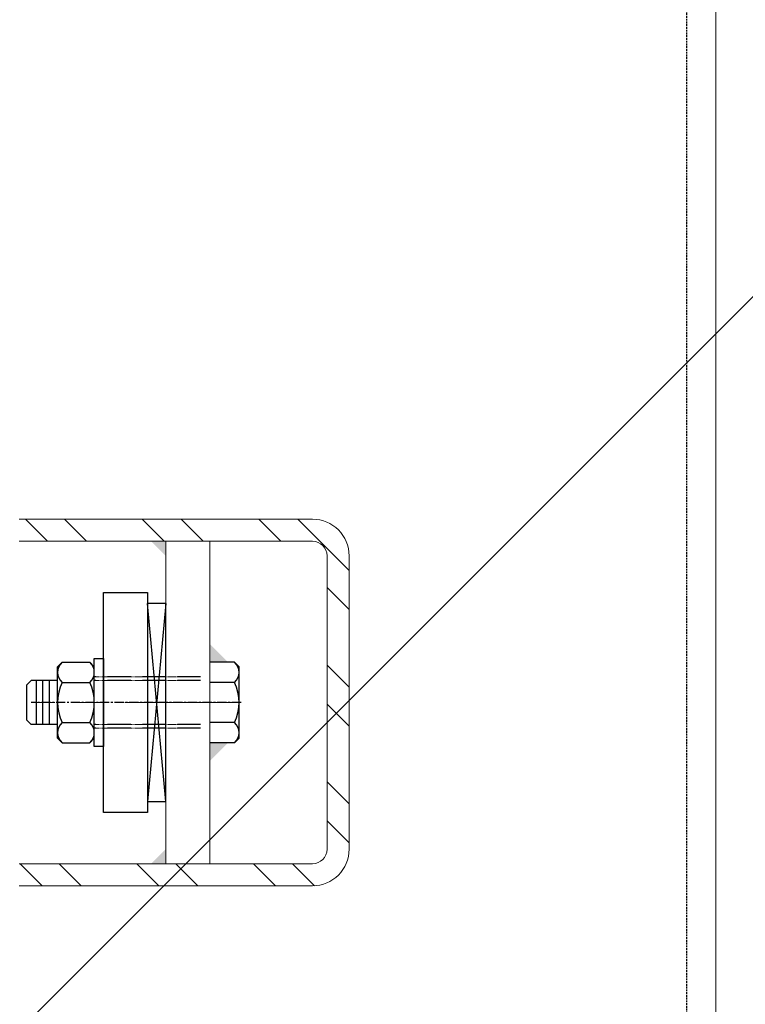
# Model space of a CAD drawing. Header units: inches. Extents: x -647532 to 3008597, y -136987 to 2557681.
# Tile 35 of 153: x 50256 to 50454, y 32480 to 32749. Entities that reach past the tile are written whole.
import ezdxf
from ezdxf import colors
from ezdxf.entities.mleader import LeaderData, LeaderLine
from ezdxf.enums import TextEntityAlignment as Align
from ezdxf.math import Vec2, Vec3

# ---------------------------------------------------------------- set-up
doc = ezdxf.new("R2010")
doc.units = ezdxf.units.IN
doc.header["$MEASUREMENT"] = 0
for name, pattern in [('a_base _85_a_base _85_WEST PTB LVL 2 - FACADE$0$CENTER', [50.8, 31.75, -6.35, 6.35, -6.35]), ('a_base _85_a_base _85_WEST PTB LVL 2 - FACADE$0$DASHED', [0.75, 0.5, -0.25]), ('a_base _85_a_base _85_WEST PTB LVL 2 - FACADE$0$HIDDEN', [0.375, 0.25, -0.125]), ('BIAL-IT1I-KGD-001-IN-DWG-141 LEVEL 2 - OVERALL FIRE EXIT PLAN$0$CENTER', [2, 1.25, -0.25, 0.25, -0.25]), ('BIAL-IT1I-KGD-001-IN-DWG-141 LEVEL 2 - OVERALL FIRE EXIT PLAN$0$DASHED', [0.75, 0.5, -0.25]), ('BIAL-IT1I-KGD-001-IN-DWG-141 LEVEL 2 - OVERALL FIRE EXIT PLAN$0$HIDDEN', [9.525, 6.35, -3.175])]:
    doc.linetypes.add(name, pattern=pattern)
doc.layers.add('ARCH', color=8, linetype='Continuous')
for name, color, linetype, lineweight in [('FURN', 8, 'Continuous', 5), ('FURN-HATCH', 8, 'Continuous', 5), ('HAT', 8, 'Continuous', 5), ('YD-EXTERNAL 1', 8, 'Continuous', 5), ('YD-EXTERNAL 4', 8, 'Continuous', 5)]:
    doc.layers.add(name, color=color, linetype=linetype, lineweight=lineweight)
doc.styles.add('ARIAL', font='arial.ttf')
doc.styles.get("Standard").update_dxf_attribs({"font": 'arial.ttf'})

# ---------------------------------------------------------------- blocks, each defined once
blk = doc.blocks.new('BIAL-IT1I-KGD-001-IN-DWG-141 LEVEL 2 - OVERALL FIRE EXIT PLAN$0$CW LAYOUT')
for p, q in [((112, 408.76), (7888, 408.76)), ((3950, 294.75), (3964.01, 308.76)), ((4040, 308.76), (3960, 308.76)), ((3968.62, 302.76), (3974.62, 308.76)), ((3989.83, 302.76), (3995.83, 308.76)), ((4000.43, 302.76), (4006.43, 308.76)), ((4021.65, 302.76), (4027.65, 308.76)), ((4032.25, 302.76), (4038.25, 308.76)), ((4040, 302.76), (3960, 302.76)), ((3950, 298.76), (3950, 218.76)), ((3956, 298.76), (3956, 218.76)), ((4044, 293.29), (4049.99, 299.28)), ((4044, 218.76), (4044, 298.76)), ((4050, 218.76), (4050, 298.76)), ((3950, 284.14), (3956, 290.14)), ((4044, 282.69), (4050, 288.69)), ((3950, 262.93), (3956, 268.93)), ((4044, 261.47), (4050, 267.47)), ((3950, 252.33), (3956, 258.33)), ((4044, 250.87), (4050, 256.87)), ((3950, 231.11), (3956, 237.11)), ((4044, 229.65), (4050, 235.65)), ((3950, 220.51), (3956, 226.51)), ((4044, 219.05), (4050, 225.05))]:
    blk.add_line(p, q)
at = {"linetype": 'BIAL-IT1I-KGD-001-IN-DWG-141 LEVEL 2 - OVERALL FIRE EXIT PLAN$0$DASHED', "lineweight": -3}
blk.add_line((110, 400.76), (7890, 400.76), dxfattribs=at)
at = {"lineweight": -3}
for p, q in [((3989.03, 277.51), (3990.28, 278.76)), ((3989.03, 277.51), (3989.03, 270.76)), ((4009.72, 278.76), (3990.28, 278.76)), ((3994.52, 277.51), (3994.52, 270.76)), ((4005.48, 277.51), (4005.48, 270.76)), ((4010.97, 277.51), (4009.72, 278.76)), ((4010.97, 277.51), (4010.97, 270.76)), ((3988, 239.26), (3988, 241.76)), ((3988, 241.76), (4012, 241.76)), ((4012, 241.76), (4012, 239.26)), ((4012, 239.26), (3988, 239.26)), ((3989.03, 238.01), (3990.28, 239.26)), ((4009.72, 239.26), (3990.28, 239.26)), ((4010.97, 238.01), (4009.72, 239.26)), ((3989.03, 230.51), (3989.03, 238.01)), ((3994.52, 230.51), (3994.52, 238.01)), ((4005.48, 230.51), (4005.48, 238.01)), ((4010.97, 230.51), (4010.97, 238.01)), ((3989.03, 230.51), (3990.28, 229.26)), ((4009.72, 229.26), (3990.28, 229.26)), ((3994, 229.26), (3994, 222.01)), ((4006, 229.26), (4006, 222.01)), ((4010.97, 230.51), (4009.72, 229.26)), ((4006, 227.01), (3994, 227.01)), ((4006, 225.26), (3994, 225.26)), ((4006, 223.51), (3994, 223.51)), ((3995.25, 220.76), (3994, 222.01)), ((3995.25, 220.76), (4004.75, 220.76)), ((4006, 222.01), (4004.75, 220.76))]:
    blk.add_line(p, q, dxfattribs=at)
at = {"linetype": 'BIAL-IT1I-KGD-001-IN-DWG-141 LEVEL 2 - OVERALL FIRE EXIT PLAN$0$CENTER', "lineweight": -3, "ltscale": 2}
blk.add_line((4000, 279.31), (4000, 222.06), dxfattribs=at)
at = {"linetype": 'ByBlock'}
for p, q in [((4044, 270.76), (3956, 270.76)), ((4044, 258.76), (3956, 258.76))]:
    blk.add_line(p, q, dxfattribs=at)
at = {"linetype": 'BIAL-IT1I-KGD-001-IN-DWG-141 LEVEL 2 - OVERALL FIRE EXIT PLAN$0$HIDDEN', "lineweight": -3}
for p, q in [((3993, 268.26), (3993, 239.26)), ((3994, 268.26), (3994, 239.26)), ((4006, 268.26), (4006, 239.26)), ((4007, 268.26), (4007, 239.26))]:
    blk.add_line(p, q, dxfattribs=at)
at = {"lineweight": -3, "ltscale": 1000}
for p, q in [((4027, 258.76), (3973, 253.76)), ((3973, 258.76), (4027, 253.76)), ((4027, 258.76), (3973, 258.76)), ((3973, 258.76), (3973, 253.76)), ((4027, 253.76), (4027, 258.76)), ((3970, 253.76), (4030, 253.76)), ((3970, 241.76), (3970, 253.76)), ((3973, 253.76), (4027, 253.76)), ((4030, 253.76), (4030, 241.76)), ((4030, 241.76), (3970, 241.76))]:
    blk.add_line(p, q, dxfattribs=at)
for centre, radius, start, end in [((3960, 298.76), 10, 90, 180), ((4040, 298.76), 10, 0, 90), ((3960, 298.76), 4, 90, 180), ((4040, 298.76), 4, 0, 90)]:
    blk.add_arc(centre, radius, start, end)
at = {"lineweight": -3}
for centre, radius, start, end in [((3991.77, 275.13), 3.63, 40.9927, 139.0073), ((4000, 266.1), 12.66, 64.323, 115.677), ((4008.23, 275.13), 3.63, 40.9927, 139.0073), ((3991.77, 235.63), 3.63, 40.9927, 139.0073), ((4000, 226.6), 12.66, 64.323, 115.677), ((4008.23, 235.63), 3.63, 40.9927, 139.0073), ((3991.77, 232.89), 3.63, 220.9927, 319.0073), ((4000, 241.92), 12.66, 244.323, 295.677), ((4008.23, 232.89), 3.63, 220.9927, 319.0073)]:
    blk.add_arc(centre, radius, start, end, dxfattribs=at)
at = {"lineweight": -3, "ltscale": 1000}
for points in [[(3989.03, 270.76), (3984.03, 270.76), (3989.03, 275.76)], [(4010.97, 270.76), (4015.97, 270.76), (4010.97, 275.76)], [(3956, 258.76), (3960, 258.76), (3956, 254.76)], [(4044, 258.76), (4040, 258.76), (4044, 254.76)]]:
    blk.add_solid(points, dxfattribs=at)
blk = doc.blocks.new('_TagSlot')
at = {"color": 0, "linetype": 'ByBlock', "lineweight": -2, "transparency": 16777216}
for p, q in [((-4, 4), (4, 4)), ((-4, -4), (4, -4))]:
    blk.add_line(p, q, dxfattribs=at)
for centre, start, end in [((-4, 0), 90, 270), ((4, 0), 270, 90)]:
    blk.add_arc(centre, 4, start, end, dxfattribs=at)
at = {"layer": 'FURN', "color": 0, "transparency": 16777216, "style": 'ARIAL'}
blk.add_attdef('M-01', text='', height=2.5, dxfattribs=at).set_placement((0, -1.5), align=Align.CENTER)
blk = doc.blocks.new('_DotSmall')
at = {"color": 0, "linetype": 'ByBlock', "const_width": 0.5}
blk.add_lwpolyline([(-0.0625, 0, 1), (0.0625, 0, 1)], format="xyb", close=True, dxfattribs=at)
blk = doc.blocks.new('ARCH')
at = {"layer": 'HAT'}
h = blk.add_hatch(dxfattribs=at)
h.set_pattern_fill('ANSI32', color=256, scale=50)
h.set_pattern_definition([(45, (76894.55, 12639.06), (-336.7596, 336.7596), []), (45, (77119.05, 12639.06), (-336.7596, 336.7596), [])])
h.paths.add_polyline_path([(54520.606, 30779.057), (54520.606, 20892.366), (50121.851, 20892.366), (50121.851, 36450.363), (53690.606, 36450.363), (53690.606, 35062.363), (53955.606, 35062.363), (53955.606, 30779.057)])
at = {"layer": 'YD-EXTERNAL 4', "linetype": 'Continuous'}
for points in [[(50295.61, 32606.366), (50291.61, 32606.366), (50295.61, 32602.366)], [(50307.61, 32573.335), (50312.61, 32573.335), (50307.61, 32578.335)], [(50307.61, 32551.396), (50307.61, 32546.396), (50312.61, 32551.396)], [(50295.61, 32518.366), (50295.61, 32522.366), (50291.61, 32518.366)]]:
    blk.add_hatch(color=256, dxfattribs=at).paths.add_polyline_path(points)
at = {"layer": 'YD-EXTERNAL 4', "linetype": 'a_base _85_a_base _85_WEST PTB LVL 2 - FACADE$0$DASHED'}
blk.add_line((50437.61, 36452.366), (50437.61, 28672.366), dxfattribs=at)
at = {"layer": 'YD-EXTERNAL 4', "linetype": 'Continuous'}
for p, q in [((50295.61, 32518.366), (50295.61, 32606.366)), ((50307.61, 32518.366), (50307.61, 32606.366)), ((50295.61, 32535.366), (50290.61, 32589.366)), ((50295.61, 32589.366), (50290.61, 32535.366)), ((50267.36, 32573.335), (50266.11, 32572.085)), ((50267.36, 32573.335), (50274.86, 32573.335)), ((50274.86, 32573.335), (50276.11, 32572.085)), ((50314.36, 32573.335), (50307.61, 32573.335)), ((50314.36, 32573.335), (50315.61, 32572.085)), ((50266.11, 32552.646), (50266.11, 32572.085)), ((50315.61, 32552.646), (50315.61, 32572.085)), ((50257.61, 32567.116), (50258.86, 32568.366)), ((50266.11, 32568.366), (50258.86, 32568.366)), ((50260.36, 32556.366), (50260.36, 32568.366)), ((50262.11, 32556.366), (50262.11, 32568.366)), ((50263.86, 32556.366), (50263.86, 32568.366)), ((50267.36, 32567.85), (50274.86, 32567.85)), ((50314.36, 32567.85), (50307.61, 32567.85)), ((50257.61, 32567.116), (50257.61, 32557.616)), ((50258.86, 32556.366), (50257.61, 32557.616)), ((50266.11, 32556.366), (50258.86, 32556.366)), ((50267.36, 32556.881), (50274.86, 32556.881)), ((50314.36, 32556.881), (50307.61, 32556.881)), ((50267.36, 32551.396), (50266.11, 32552.646)), ((50274.86, 32551.396), (50276.11, 32552.646)), ((50314.36, 32551.396), (50315.61, 32552.646)), ((50267.36, 32551.396), (50274.86, 32551.396)), ((50314.36, 32551.396), (50307.61, 32551.396))]:
    blk.add_line(p, q, dxfattribs=at)
at = {"layer": 'YD-EXTERNAL 4', "linetype": 'a_base _85_a_base _85_WEST PTB LVL 2 - FACADE$0$HIDDEN'}
for p, q in [((50305.11, 32569.366), (50276.11, 32569.366)), ((50305.11, 32568.366), (50276.11, 32568.366)), ((50305.11, 32556.366), (50276.11, 32556.366)), ((50305.11, 32555.366), (50276.11, 32555.366))]:
    blk.add_line(p, q, dxfattribs=at)
at = {"layer": 'YD-EXTERNAL 4', "linetype": 'a_base _85_a_base _85_WEST PTB LVL 2 - FACADE$0$CENTER'}
blk.add_line((50316.162, 32562.366), (50258.911, 32562.366), dxfattribs=at)
at = {"layer": 'YD-EXTERNAL 4', "linetype": 'Continuous', "flags": 128}
for points in [[(50245.61, 28674.366), (50245.61, 36450.366), (50445.61, 36450.366), (50445.61, 28674.366)], [(50295.61, 32589.366), (50290.61, 32589.366)], [(50278.61, 32550.366), (50276.11, 32550.366), (50276.11, 32574.366), (50278.61, 32574.366)], [(50290.61, 32535.366), (50295.61, 32535.366)]]:
    blk.add_lwpolyline(points, dxfattribs=at)
blk.add_lwpolyline([(50290.61, 32592.366), (50290.61, 32532.366), (50278.61, 32532.366), (50278.61, 32592.366)], close=True, dxfattribs=at)
at = {"layer": 'YD-EXTERNAL 4', "linetype": 'Continuous'}
for centre, radius, start, end in [((50269.744, 32570.593), 3.633, 130.99273, 229.00727), ((50272.477, 32570.593), 3.633, 310.99273, 49.00727), ((50311.977, 32570.593), 3.633, 310.99273, 49.00727), ((50278.769, 32562.366), 12.658, 154.32297, 205.67703), ((50263.452, 32562.366), 12.658, 334.32297, 25.67703), ((50302.952, 32562.366), 12.658, 334.32297, 25.67703), ((50269.744, 32554.138), 3.633, 130.99273, 229.00727), ((50272.477, 32554.138), 3.633, 310.99273, 49.00727), ((50311.977, 32554.138), 3.633, 310.99273, 49.00727)]:
    blk.add_arc(centre, radius, start, end, dxfattribs=at)
at = {"layer": 'YD-EXTERNAL 1', "rotation": 269.9999999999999}
blk.add_blockref('BIAL-IT1I-KGD-001-IN-DWG-141 LEVEL 2 - OVERALL FIRE EXIT PLAN$0$CW LAYOUT', (50036.85, 36562.363), dxfattribs=at)
at = {"layer": 'FURN-HATCH', "linetype": 'Continuous'}
ml = blk.add_multileader_block('Standard', dxfattribs=at)
ml.set_content('_TagSlot', color=256, scale=-11.71875)
ml.set_attribute('M-01', 'VNR1', width=0)
ml.set_leader_properties(color=256, linetype='ByLayer', lineweight=-1)
ml.set_arrow_properties(name='DOTSMALL')
ml.build(insert=Vec2(0, 0))
ml.multileader.update_dxf_attribs({"dogleg_length": 115.809, "arrow_head_size": 28.235})
ctx = ml.context
ctx.base_point, ctx.char_height, ctx.arrow_head_size, ctx.landing_gap_size, ctx.plane_origin = Vec3(101476.346, 52296.962), 200, 28.235, 4, Vec3(100757.024, 52076.672)
notes = []
notes.append((ctx, [(0, (0, 0, 0), (0, 0), (1, 0), 1, [])]))
ctx.block.insert, ctx.block.rotation, ctx.block.scale = Vec3(101570.096, 52296.962), 3.1415927, Vec3(-11.71875, 11.71875, 11.71875)
ml = blk.add_multileader_block('Standard', dxfattribs=at)
ml.set_content('_TagSlot', color=256, scale=-11.71875)
ml.set_attribute('M-01', 'VNR1', width=0)
ml.set_leader_properties(color=256, linetype='ByLayer', lineweight=-1)
ml.set_arrow_properties(name='DOTSMALL')
ml.build(insert=Vec2(0, 0))
ml.multileader.update_dxf_attribs({"dogleg_length": 115.809, "arrow_head_size": 28.235})
ctx = ml.context
ctx.base_point, ctx.char_height, ctx.arrow_head_size, ctx.landing_gap_size, ctx.plane_origin = Vec3(97954.669, 52254.917), 200, 28.235, 4, Vec3(97235.347, 52034.627)
notes.append((ctx, [(0, (0, 0, 0), (0, 0), (1, 0), 1, [])]))
ctx.block.insert, ctx.block.rotation, ctx.block.scale = Vec3(98048.419, 52254.917), 3.1415927, Vec3(-11.71875, 11.71875, 11.71875)
ml = blk.add_multileader_block('Standard', dxfattribs=at)
ml.set_content('_TagSlot', color=256, scale=-11.71875)
ml.set_attribute('M-01', 'VNR1', width=0)
ml.set_leader_properties(color=256, linetype='ByLayer', lineweight=-1)
ml.set_arrow_properties(name='DOTSMALL')
ml.build(insert=Vec2(0, 0))
ml.multileader.update_dxf_attribs({"dogleg_length": 115.809, "arrow_head_size": 28.235})
ctx = ml.context
ctx.base_point, ctx.char_height, ctx.arrow_head_size, ctx.landing_gap_size, ctx.plane_origin = Vec3(99751.234, 51693.272), 200, 28.235, 4, Vec3(99031.911, 51472.982)
notes.append((ctx, [(0, (0, 0, 0), (0, 0), (1, 0), 1, [])]))
ctx.block.insert, ctx.block.rotation, ctx.block.scale = Vec3(99844.984, 51693.272), 3.1415927, Vec3(-11.71875, 11.71875, 11.71875)
for ctx, leaders in notes:
    for number, flags, end, landing, length, lines in leaders:
        leader = LeaderData()
        leader.index, (leader.has_last_leader_line, leader.has_dogleg_vector, leader.attachment_direction) = number, flags
        leader.last_leader_point, leader.dogleg_vector, leader.dogleg_length = Vec3(end), Vec3(landing), length
        for number, points, colour, breaks in lines:
            line = LeaderLine()
            line.index, line.vertices, line.color, line.breaks = number, Vec3.list(points), colors.encode_raw_color(colour), breaks
            leader.lines.append(line)
        ctx.leaders.append(leader)

msp = doc.modelspace()

# ---------------------------------------------------------------- block references
at = {"layer": 'ARCH'}
msp.add_blockref('ARCH', (0, 0), dxfattribs=at)

doc.saveas('drawing.dxf')
